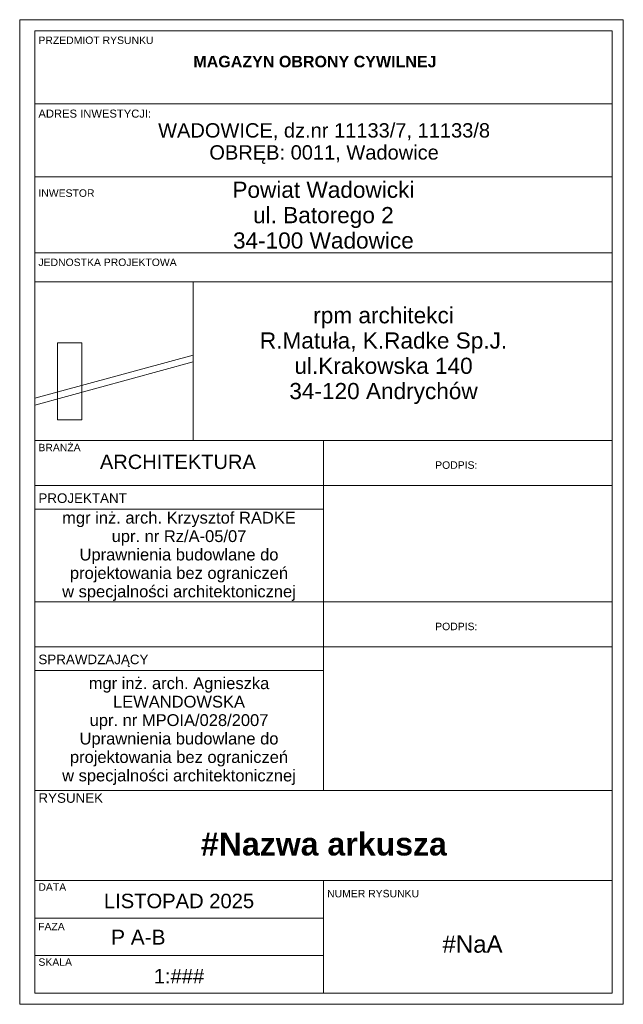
# Model space of a CAD drawing. Header units: millimetres. Extents: x -12989 to 381814, y -50461 to 30884.
# Tile 5 of 111: x 357601 to 357706, y -50379 to -50207. Entities that reach past the tile are written whole.
import ezdxf

# ---------------------------------------------------------------- set-up
doc = ezdxf.new("R2010")
doc.units = ezdxf.units.MM
doc.header["$MEASUREMENT"] = 0
doc.header["$XCLIPFRAME"] = 0
doc.layers.add('0_Nr_pióra__1', color=7, linetype='Continuous', lineweight=13)
doc.layers.add('0_Nr_pióra__118', color=7, linetype='Continuous', lineweight=13, true_color=0x573938)
doc.styles.add('STYL_AUTOMATYCZNY_1', font='arial.ttf')
doc.styles.add('STYL_AUTOMATYCZNY_2', font='arial.ttf')
picture_1 = doc.add_image_def('image1.jpg', size_in_pixel=(332, 331))

msp = doc.modelspace()

# ---------------------------------------------------------------- linework, layer by layer
at = {"layer": '0_Nr_pióra__1', "color": 7, "linetype": 'Continuous', "lineweight": 13}
for p, q in [((357601.14, -50207.39), (357601.14, -50378.9)), ((357601.14, -50207.39), (357706.32, -50207.39)), ((357706.32, -50207.39), (357706.32, -50378.9)), ((357603.75, -50209.35), (357603.75, -50376.94)), ((357603.75, -50209.35), (357704.36, -50209.35)), ((357704.36, -50209.35), (357704.36, -50376.94)), ((357603.75, -50222.07), (357704.36, -50222.07)), ((357603.75, -50234.78), (357704.36, -50234.78)), ((357603.75, -50234.78), (357704.36, -50234.78)), ((357603.75, -50248.03), (357704.36, -50248.03)), ((357603.75, -50253.08), (357704.36, -50253.08)), ((357603.75, -50280.7), (357704.36, -50280.7)), ((357603.75, -50280.7), (357704.36, -50280.7)), ((357654.06, -50280.7), (357654.06, -50288.54)), ((357603.75, -50288.54), (357704.36, -50288.54)), ((357654.06, -50288.54), (357654.06, -50341.66)), ((357603.75, -50292.64), (357654.06, -50292.64)), ((357603.75, -50308.81), (357704.36, -50308.81)), ((357603.75, -50316.65), (357704.36, -50316.65)), ((357603.75, -50320.75), (357654.06, -50320.75)), ((357603.75, -50341.66), (357704.36, -50341.66)), ((357603.75, -50341.66), (357704.36, -50341.66)), ((357603.75, -50341.66), (357704.36, -50341.66)), ((357603.75, -50357.34), (357704.36, -50357.34)), ((357654.06, -50357.34), (357654.06, -50376.94)), ((357603.75, -50363.87), (357654.06, -50363.87)), ((357603.75, -50370.41), (357654.06, -50370.41)), ((357603.75, -50376.94), (357704.36, -50376.94)), ((357601.14, -50378.9), (357706.32, -50378.9))]:
    msp.add_line(p, q, dxfattribs=at)
at = {"layer": '0_Nr_pióra__118', "color": 39, "linetype": 'Continuous', "lineweight": 13, "true_color": 0x573938}
for p, q in [((357603.75, -50273.31), (357631.37, -50265.8)), ((357603.75, -50274.52), (357631.37, -50267.01))]:
    msp.add_line(p, q, dxfattribs=at)
for points in [[(357603.75, -50253.08), (357631.37, -50253.08), (357631.37, -50280.7), (357603.75, -50280.7)], [(357607.74, -50263.7), (357611.99, -50263.7), (357611.99, -50277.08), (357607.74, -50277.08)]]:
    msp.add_lwpolyline(points, close=True, dxfattribs=at)

# ---------------------------------------------------------------- texts
at = {"layer": '0_Nr_pióra__1', "color": 7, "linetype": 'Continuous', "lineweight": 13}
for s, insert, char_height, attachment_point, style in [('\\A1;{\\pql;\\fArial|b0|i0|c238|p0;\\W1.000000;PRZEDMIOT RYSUNKU}', (357604.4, -50211.64), 1.2989, 7, 'STYL_AUTOMATYCZNY_1'), ('\\A1;{\\pqc;\\fArial|b1|i0|c238|p0;\\W1.000000;MAGAZYN OBRONY CYWILNEJ}', (357652.59, -50213.69), 2, 2, 'STYL_AUTOMATYCZNY_2'), ('\\A1;{\\pql;\\fArial|b0|i0|c238|p0;\\W1.000000;ADRES INWESTYCJI: }', (357604.4, -50223.76), 1.3988, 4, 'STYL_AUTOMATYCZNY_1'), ('\\A1;{\\pql;\\fArial|b0|i0|c238|p0;\\W1.000000;INWESTOR}', (357604.4, -50238.26), 1.2989, 7, 'STYL_AUTOMATYCZNY_1'), ('\\A1;{\\pql;\\fArial|b0|i0|c238|p0;\\W1.000000;JEDNOSTKA PROJEKTOWA}', (357604.4, -50250.32), 1.2989, 7, 'STYL_AUTOMATYCZNY_1'), ('\\A1;{\\pql;\\fArial|b0|i0|c238|p0;\\W1.000000;BRANŻA}', (357604.4, -50282.57), 1.2989, 7, 'STYL_AUTOMATYCZNY_1'), ('\\A1;{\\pqc;\\fArial|b0|i0|c238|p0;\\W1.000000;ARCHITEKTURA}', (357628.7, -50285.69), 2.5, 8, 'STYL_AUTOMATYCZNY_1'), ('\\A1;{\\pql;\\fArial|b0|i0|c238|p0;\\W1.000000;PODPIS:}', (357673.54, -50285.64), 1.2989, 7, 'STYL_AUTOMATYCZNY_1'), ('\\A1;{\\pql;\\fArial|b0|i0|c238|p0;\\W1.000000;PROJEKTANT}', (357604.4, -50291.59), 1.6687, 7, 'STYL_AUTOMATYCZNY_1'), ('\\A1;{\\pql;\\fArial|b0|i0|c238|p0;\\W1.000000;PODPIS:}', (357673.54, -50313.75), 1.2989, 7, 'STYL_AUTOMATYCZNY_1'), ('\\A1;{\\pql;\\fArial|b0|i0|c238|p0;\\W1.000000;SPRAWDZAJĄCY}', (357604.4, -50320.15), 1.6687, 7, 'STYL_AUTOMATYCZNY_1'), ('\\A1;{\\pql;\\fArial|b0|i0|c238|p0;\\W1.000000;RYSUNEK}', (357604.4, -50343.82), 1.6687, 7, 'STYL_AUTOMATYCZNY_1'), ('\\A1;{\\pqc;\\fArial|b1|i0|c238|p0;\\W1.000000;#Nazwa arkusza}', (357654.15, -50351.01), 4, 5, 'STYL_AUTOMATYCZNY_2'), ('\\A1;{\\pql;\\fArial|b0|i0|c238|p0;\\W1.000000;DATA}', (357604.4, -50359.12), 1.2989, 7, 'STYL_AUTOMATYCZNY_1'), ('\\A1;{\\pqc;\\fArial|b0|i0|c238|p0;\\W1.000000;LISTOPAD 2025}', (357628.9, -50362.19), 2.5159, 8, 'STYL_AUTOMATYCZNY_1'), ('\\A1;{\\pql;\\fArial|b0|i0|c238|p0;\\W1.000000;NUMER RYSUNKU}', (357654.71, -50360.28), 1.2989, 7, 'STYL_AUTOMATYCZNY_1'), ('\\A1;{\\pql;\\fArial|b0|i0|c238|p0;\\W1.000000;FAZA}', (357604.35, -50366.01), 1.2989, 7, 'STYL_AUTOMATYCZNY_1'), ('\\A1;{\\pql;\\fArial|b0|i0|c238|p0;\\W1.000000;P A-B}', (357617.07, -50368.5), 2.5977, 7, 'STYL_AUTOMATYCZNY_1'), ('\\A1;{\\pqc;\\fArial|b0|i0|c238|p0;\\W1.000000;#NaA}', (357680.05, -50368.43), 3, 5, 'STYL_AUTOMATYCZNY_1'), ('\\A1;{\\pql;\\fArial|b0|i0|c238|p0;\\W1.000000;SKALA}', (357604.4, -50372.21), 1.2989, 7, 'STYL_AUTOMATYCZNY_1'), ('\\A1;{\\pqc;\\fArial|b0|i0|c238|p0;\\W1.000000;1:###\\fArial|b0|i0|c238|p0;\\W1.000000;  }', (357628.9, -50375.26), 2.5159, 8, 'STYL_AUTOMATYCZNY_1')]:
    msp.add_mtext(s, dxfattribs=dict(at, insert=insert, char_height=char_height, attachment_point=attachment_point, style=style))
at = {"layer": '0_Nr_pióra__1', "color": 7, "linetype": 'Continuous', "lineweight": 13, "style": 'STYL_AUTOMATYCZNY_1'}
for s, insert, char_height, attachment_point, line_spacing_factor in [('\\A1;{\\pqc;\\fArial|b0|i0|c238|p0;\\W1.000000;WADOWICE, dz.nr 11133/7, 11133/8\\P\\pqc;\\fArial|b0|i0|c238|p0;\\W1.000000;OBRĘB: 0011, Wadowice}', (357654.18, -50225.42), 2.5, 2, 0.92127), ('\\A1;{\\pqc;\\fArial|b0|i0|c238|p0;\\W1.000000;Powiat Wadowicki\\P\\pqc;\\fArial|b0|i0|c238|p0;\\W1.000000;ul. Batorego 2\\P\\pqc;\\fArial|b0|i0|c238|p0;\\W1.000000;34-100 Wadowice}', (357654.06, -50241.45), 2.8179, 5, 0.940715), ('\\A1;{\\pqc;\\fArial|b0|i0|c238|p0;\\W1.000000;rpm architekci\\P\\pqc;\\fArial|b0|i0|c238|p0;\\W1.000000;R.Matuła, K.Radke Sp.J.\\P\\pqc;\\fArial|b0|i0|c238|p0;\\W1.000000;ul.Krakowska 140\\P\\pqc;\\fArial|b0|i0|c238|p0;\\W1.000000;34-120 Andrychów}', (357664.54, -50265.9), 2.8179, 5, 0.937162), ('\\A1;{\\pqc;\\fArial|b0|i0|c238|p0;\\W1.000000;mgr inż. arch. Krzysztof RADKE\\P\\pqc;\\fArial|b0|i0|c238|p0;\\W1.000000;upr. nr Rz/A-05/07\\P\\pqc;\\fArial|b0|i0|c238|p0;\\W1.000000;Uprawnienia budowlane do\\P\\pqc;\\fArial|b0|i0|c238|p0;\\W1.000000;projektowania bez ograniczeń\\P\\pqc;\\fArial|b0|i0|c238|p0;\\W1.000000;w specjalności architektonicznej}', (357628.9, -50293.11), 2.0571, 2, 0.936203)]:
    msp.add_mtext(s, dxfattribs=dict(at, insert=insert, char_height=char_height, attachment_point=attachment_point, line_spacing_factor=line_spacing_factor))
at = {"layer": '0_Nr_pióra__1', "color": 7, "linetype": 'Continuous', "lineweight": 13, "insert": (357628.9, -50321.94), "char_height": 2.0571, "width": 50.3066, "attachment_point": 2, "line_spacing_factor": 0.937414, "style": 'STYL_AUTOMATYCZNY_1'}
msp.add_mtext('\\A1;{\\pqc;\\fArial|b0|i0|c238|p0;\\W1.000000;mgr inż. arch. Agnieszka LEWANDOWSKA\\P\\pqc;\\fArial|b0|i0|c238|p0;\\W1.000000;upr. nr MPOIA/028/2007\\P\\pqc;\\fArial|b0|i0|c238|p0;\\W1.000000;Uprawnienia budowlane do\\P\\pqc;\\fArial|b0|i0|c238|p0;\\W1.000000;projektowania bez ograniczeń\\P\\pqc;\\fArial|b0|i0|c238|p0;\\W1.000000;w specjalności architektonicznej}', dxfattribs=at)

# ---------------------------------------------------------------- pictures from other files: only their frames are drawn
at = {"linetype": 'Continuous', "lineweight": 0}
image = msp.add_image(picture_1, insert=(357603.75, -50280.7), size_in_units=(27.62, 27.62), dxfattribs=at)
image.set_boundary_path([(-0.5, -0.5), (331.5, 330.5)])

doc.saveas('drawing.dxf')
